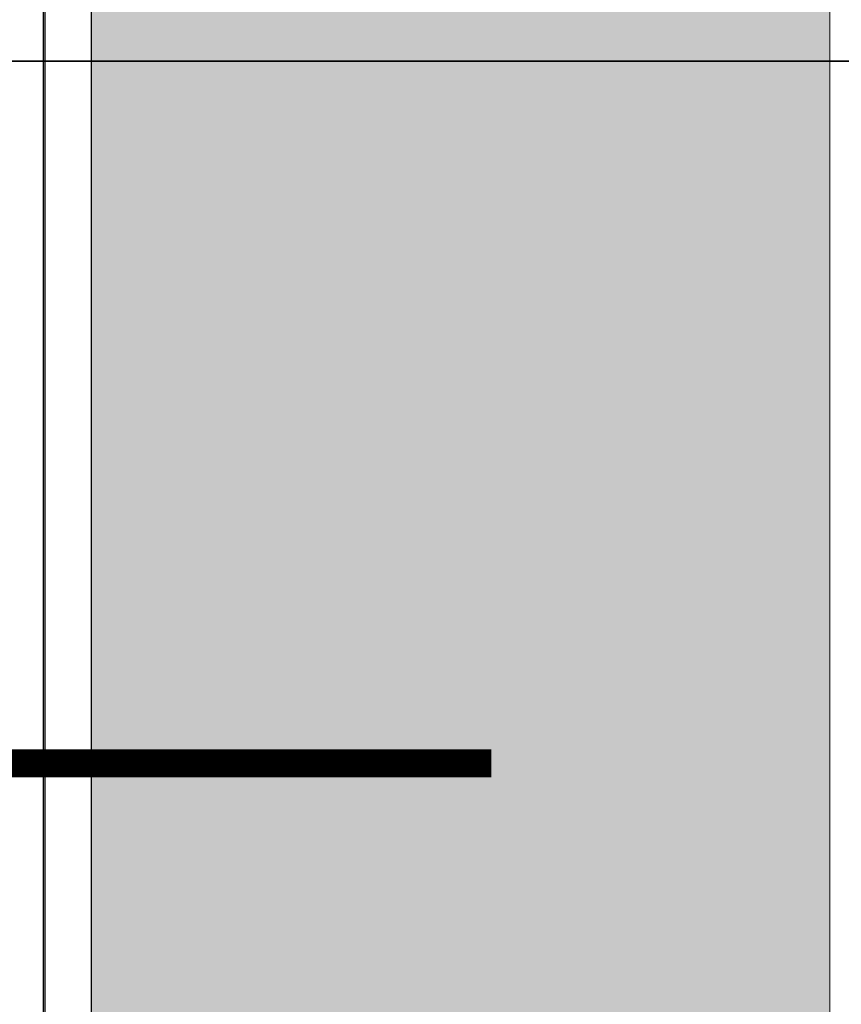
# Model space of a CAD drawing. Header units: centimetres. Extents: x -156440 to 298236, y -263599 to 81430.
# Tile 148 of 170: x 212496 to 216947, y -168343 to -163007. Entities that reach past the tile are written whole.
import ezdxf

# ---------------------------------------------------------------- set-up
doc = ezdxf.new("R2010")
doc.units = ezdxf.units.CM
doc.header["$LTSCALE"] = 50
doc.linetypes.add('Kondygnacja -2$0$DIVIDE', pattern=[31.75, 12.7, -6.35, 0, -6.35, 0, -6.35])
doc.linetypes.add('Osie rzutów$0$DASHDOT2', pattern=[12.7, 6.35, -3.175, 0, -3.175])
for name, color, linetype in [('Kondygnacja -2$0$ARCH_ETAPOWANIE', 8, 'Kondygnacja -2$0$DIVIDE'), ('Kondygnacja -2$0$ARCH_GRUNT', 8, 'Continuous'), ('Kondygnacja -2$0$ARCH_MUROWANE_IST', 9, 'Continuous'), ('Kondygnacja -2$0$ARCH_ŻELBET_IST', 9, 'Continuous'), ('Osie rzutów$0$ARCH_INFO_OSIE_IST', 8, 'Osie rzutów$0$DASHDOT2')]:
    doc.layers.add(name, color=color, linetype=linetype)
doc.layers.add('Kondygnacja -2$0$RYSUNKOWE_NIEDRUK', color=8, linetype='Continuous', lineweight=9)

# ---------------------------------------------------------------- blocks, each defined once
blk = doc.blocks.new('Osie rzutów')
at = {"layer": 'Osie rzutów$0$ARCH_INFO_OSIE_IST', "ltscale": 10}
for p, q in [((4436.04, 5600), (15156.54, 5600)), ((15156.54, 5600), (12415.5, 5600))]:
    blk.add_line(p, q, dxfattribs=at)

msp = doc.modelspace()

# ---------------------------------------------------------------- hatches: boundary and pattern name
at = {"layer": 'Kondygnacja -2$0$ARCH_GRUNT', "linetype": 'Continuous', "lineweight": 5}
h = msp.add_hatch(dxfattribs=at)
h.set_pattern_fill('EARTH', color=256, scale=150.000081, angle=45, style=0)
h.set_pattern_definition([(45, (77424.2, -219231.8), (-1e-09, 1347.039), [952.501, -952.501]), (45, (77171.7, -218979.2), (-1e-09, 1347.039), [952.501, -952.501]), (45, (76919.1, -218726.6), (-1e-09, 1347.039), [952.501, -952.501]), (135, (76919.1, -218558.25), (-1347.039, -1e-09), [952.501, -952.501]), (135, (77171.7, -218305.7), (-1347.039, -1e-09), [952.501, -952.501]), (135, (77424.2, -218053.1), (-1347.039, -1e-09), [952.501, -952.501])])
h.paths.add_polyline_path([(212884.241, -145231.769), (212884.241, -170091.769), (126714.241, -170091.769), (126714.241, -162416.769), (124204.241, -162416.769), (124204.241, -158046.769), (126714.241, -158046.769), (126714.241, -145411.769), (124194.241, -145411.769), (124194.241, -139051.769), (126714.241, -139051.769), (126714.241, -120371.769), (126974.241, -120371.769), (126974.241, -120331.769), (123340.682, -120331.769), (104210.686, -114846.331), (92327.304, -139115.894), (85328.346, -135672.845), (88440.332, -129346.864), (81118.345, -125744.905), (84534.909, -118799.785), (97303.521, -125081.142), (97363.112, -124960.006), (104094.752, -111276.07), (123872.677, -116947.299), (125577.831, -117931.769), (126814.241, -117931.769), (126814.241, -111935.99), (122814.241, -111935.99), (122814.241, -112482.599), (111546.999, -109251.769), (100611.443, -109251.769), (95479.978, -119726.267), (82711.366, -113444.91), (75763.47, -127568.448), (83085.457, -131170.407), (79973.47, -137496.388), (94157.494, -144474.039), (106329.469, -119615.08), (122714.241, -124313.338), (122714.241, -135051.769), (120194.241, -135051.769), (120194.241, -149411.769), (122714.241, -149411.769), (122714.241, -154046.769), (120204.241, -154046.769), (120204.241, -166416.769), (122714.241, -166416.769), (122714.241, -174091.769), (216884.241, -174091.769), (216884.241, -145231.769)])

# ---------------------------------------------------------------- linework, layer by layer
at = {"layer": 'Kondygnacja -2$0$ARCH_ETAPOWANIE', "ltscale": 10, "const_width": 150, "elevation": -3480}
msp.add_lwpolyline([(215051.723, -159426.769), (206394.241, -159426.769), (206394.241, -167036.769), (215051.723, -167036.769)], dxfattribs=at)
at = {"layer": 'Kondygnacja -2$0$ARCH_MUROWANE_IST', "ltscale": 4}
for p, q in [((212634.241, -169841.769, -3480), (212634.241, -139231.769, -3480)), ((212884.241, -170091.769, -3480), (212884.241, -139231.769, -3480))]:
    msp.add_line(p, q, dxfattribs=at)
at = {"layer": 'Kondygnacja -2$0$ARCH_ŻELBET_IST', "ltscale": 4}
msp.add_line((212624.241, -169831.769, -3480), (212624.241, -139231.769, -3480), dxfattribs=at)
at = {"layer": 'Kondygnacja -2$0$RYSUNKOWE_NIEDRUK', "linetype": 'Continuous', "lineweight": 5, "elevation": -3480}
msp.add_lwpolyline([(122714.241, -174091.769), (216884.241, -174091.769), (216884.241, -145231.769), (212884.241, -145231.769), (212884.241, -145231.769), (212884.241, -170091.769), (126714.241, -170091.769)], dxfattribs=at)

# ---------------------------------------------------------------- block references
at = {"layer": 'Osie rzutów$0$ARCH_INFO_OSIE_IST', "xscale": 10, "yscale": 10, "zscale": 10}
msp.add_blockref('Osie rzutów', (77424.241, -219231.769), dxfattribs=at)

doc.saveas('drawing.dxf')
